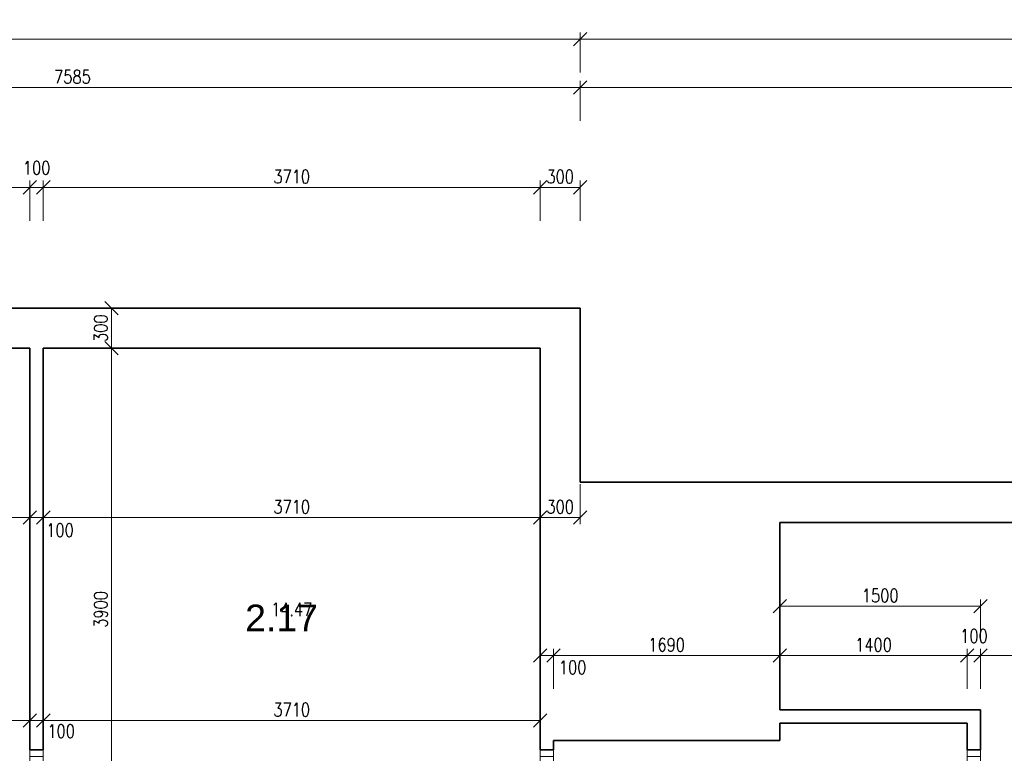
# Model space of a CAD drawing. Header units: millimetres. Extents: x -485339 to 350584, y -1189936 to 0.
# Tile 208 of 256: x 77869 to 85222, y -1079351 to -1073871. Entities that reach past the tile are written whole.
import ezdxf
from ezdxf.enums import TextEntityAlignment as Align

# ---------------------------------------------------------------- set-up
doc = ezdxf.new("R2010")
doc.units = ezdxf.units.MM
doc.header["$LTSCALE"] = 10
doc.layers.get('Defpoints').update_dxf_attribs({"color": 201})
for name, color, linetype, lineweight in [('St__otvory_dveře', 40, 'Continuous', 18), ('St_kóty', 132, 'Continuous', 18), ('St_plocha_místnosti', 250, 'Continuous', 18), ('St_čáry_obrys', 5, 'Continuous', 35)]:
    doc.layers.add(name, color=color, linetype=linetype, lineweight=lineweight)
doc.layers.add('St_plocha_místn', color=140, linetype='Continuous', lineweight=18, plot=False)
doc.styles.add('Andy', font='arial.ttf')
doc.styles.get("Standard").update_dxf_attribs({"font": 'simplex.shx', "width": 0.8})
doc.dimstyles.new('stavebníM50 vnitřní', dxfattribs={"dimtxt": 100, "dimasz": 100, "dimexe": 50, "dimexo": 100, "dimgap": 30, "dimtad": 1, "dimdec": 0, "dimtxsty": 'Standard', "dimblk": 'OBLIQUE', "dimcen": 2.5, "dimclrd": 256, "dimclre": 256, "dimclrt": 256, "dimadec": 0, "dimazin": 0, "dimtfac": 1, "dimtdec": 0, "dimtmove": 2, "dimatfit": 2, "dimldrblk": 'OBLIQUE', "dimfxl": 250, "dimfxlon": 1, "dimlwd": -1, "dimlwe": -1, "dimarcsym": 0})

# ---------------------------------------------------------------- blocks, each defined once
blk = doc.blocks.new('_OBLIQUE')
at = {"color": 0, "linetype": 'ByBlock'}
blk.add_line((-0.5, -0.5), (0.5, 0.5), dxfattribs=at)
blk = doc.blocks.new('*D6233')
at = {"layer": 'Defpoints', "color": 0}
for p in [(82055.3, -1074377.8), (74470.3, -1076025.7), (82055.3, -1076025.7)]:
    blk.add_point(p, dxfattribs=at)
at = {"layer": 'St_kóty'}
for p, q in [((74470.3, -1074627.8), (74470.3, -1074327.8)), ((74470.3, -1074377.8), (82055.3, -1074377.8)), ((82055.3, -1074627.8), (82055.3, -1074327.8))]:
    blk.add_line(p, q, dxfattribs=at)
at = {"layer": 'St_kóty', "linetype": 'ByBlock', "xscale": 100, "yscale": 100, "zscale": 100, "rotation": 180}
blk.add_blockref('_OBLIQUE', (74470.3, -1074377.8), dxfattribs=at)
at = {"layer": 'St_kóty', "linetype": 'ByBlock', "xscale": 100, "yscale": 100, "zscale": 100}
blk.add_blockref('_OBLIQUE', (82055.3, -1074377.8), dxfattribs=at)
at = {"layer": 'St_kóty', "insert": (78262.8, -1074297.8), "char_height": 100, "attachment_point": 5}
blk.add_mtext('7585', dxfattribs=at)
blk = doc.blocks.new('*D6234')
at = {"layer": 'Defpoints', "color": 0}
for p in [(92745.3, -1074377.8), (82055.3, -1076025.7), (92745.3, -1077725.7)]:
    blk.add_point(p, dxfattribs=at)
at = {"layer": 'St_kóty'}
for p, q in [((82055.3, -1074627.8), (82055.3, -1074327.8)), ((82055.3, -1074377.8), (92745.3, -1074377.8)), ((92745.3, -1074627.8), (92745.3, -1074327.8))]:
    blk.add_line(p, q, dxfattribs=at)
at = {"layer": 'St_kóty', "linetype": 'ByBlock', "xscale": 100, "yscale": 100, "zscale": 100, "rotation": 180}
blk.add_blockref('_OBLIQUE', (82055.3, -1074377.8), dxfattribs=at)
at = {"layer": 'St_kóty', "linetype": 'ByBlock', "xscale": 100, "yscale": 100, "zscale": 100}
blk.add_blockref('_OBLIQUE', (92745.3, -1074377.8), dxfattribs=at)
at = {"layer": 'St_kóty', "insert": (87400.3, -1074297.8), "char_height": 100, "attachment_point": 5}
blk.add_mtext('10690', dxfattribs=at)
blk = doc.blocks.new('*D6242')
at = {"layer": 'Defpoints', "color": 0}
for p in [(82055.3, -1074017.1), (71745.3, -1076025.7), (82055.3, -1076025.7)]:
    blk.add_point(p, dxfattribs=at)
at = {"layer": 'St_kóty'}
for p, q in [((71745.3, -1074267.1), (71745.3, -1073967.1)), ((71745.3, -1074017.1), (82055.3, -1074017.1)), ((82055.3, -1074267.1), (82055.3, -1073967.1))]:
    blk.add_line(p, q, dxfattribs=at)
at = {"layer": 'St_kóty', "linetype": 'ByBlock', "xscale": 100, "yscale": 100, "zscale": 100, "rotation": 180}
blk.add_blockref('_OBLIQUE', (71745.3, -1074017.1), dxfattribs=at)
at = {"layer": 'St_kóty', "linetype": 'ByBlock', "xscale": 100, "yscale": 100, "zscale": 100}
blk.add_blockref('_OBLIQUE', (82055.3, -1074017.1), dxfattribs=at)
at = {"layer": 'St_kóty', "insert": (76900.3, -1073937.1), "char_height": 100, "attachment_point": 5}
blk.add_mtext('10310', dxfattribs=at)
blk = doc.blocks.new('*D6243')
at = {"layer": 'Defpoints', "color": 0}
for p in [(97855, -1074017.1), (82055.3, -1076025.7), (97855, -1076637.5)]:
    blk.add_point(p, dxfattribs=at)
at = {"layer": 'St_kóty'}
for p, q in [((82055.3, -1074267.1), (82055.3, -1073967.1)), ((82055.3, -1074017.1), (97855, -1074017.1)), ((97855, -1074267.1), (97855, -1073967.1))]:
    blk.add_line(p, q, dxfattribs=at)
at = {"layer": 'St_kóty', "linetype": 'ByBlock', "xscale": 100, "yscale": 100, "zscale": 100, "rotation": 180}
blk.add_blockref('_OBLIQUE', (82055.3, -1074017.1), dxfattribs=at)
at = {"layer": 'St_kóty', "linetype": 'ByBlock', "xscale": 100, "yscale": 100, "zscale": 100}
blk.add_blockref('_OBLIQUE', (97855, -1074017.1), dxfattribs=at)
at = {"layer": 'St_kóty', "insert": (89955.1, -1073937.1), "char_height": 100, "attachment_point": 5}
blk.add_mtext('15800', dxfattribs=at)
blk = doc.blocks.new('*D6251')
at = {"layer": 'Defpoints', "color": 0}
for p in [(77945.3, -1075123.6), (75795.3, -1076325.7), (77945.3, -1076325.7)]:
    blk.add_point(p, dxfattribs=at)
at = {"layer": 'St_kóty'}
for p, q in [((75795.3, -1075373.6), (75795.3, -1075073.6)), ((75795.3, -1075123.6), (77945.3, -1075123.6)), ((77945.3, -1075373.6), (77945.3, -1075073.6))]:
    blk.add_line(p, q, dxfattribs=at)
at = {"layer": 'St_kóty', "linetype": 'ByBlock', "xscale": 100, "yscale": 100, "zscale": 100, "rotation": 180}
blk.add_blockref('_OBLIQUE', (75795.3, -1075123.6), dxfattribs=at)
at = {"layer": 'St_kóty', "linetype": 'ByBlock', "xscale": 100, "yscale": 100, "zscale": 100}
blk.add_blockref('_OBLIQUE', (77945.3, -1075123.6), dxfattribs=at)
at = {"layer": 'St_kóty', "insert": (76870.3, -1075043.6), "char_height": 100, "attachment_point": 5}
blk.add_mtext('2150', dxfattribs=at)
blk = doc.blocks.new('*D6252')
at = {"layer": 'Defpoints', "color": 0}
for p in [(78045.3, -1075123.6), (77945.3, -1076325.7), (78045.3, -1076325.7)]:
    blk.add_point(p, dxfattribs=at)
at = {"layer": 'St_kóty'}
for p, q in [((77945.3, -1075373.6), (77945.3, -1075073.6)), ((77945.3, -1075123.6), (78045.3, -1075123.6)), ((78045.3, -1075373.6), (78045.3, -1075073.6))]:
    blk.add_line(p, q, dxfattribs=at)
at = {"layer": 'St_kóty', "linetype": 'ByBlock', "xscale": 100, "yscale": 100, "zscale": 100, "rotation": 180}
blk.add_blockref('_OBLIQUE', (77945.3, -1075123.6), dxfattribs=at)
at = {"layer": 'St_kóty', "linetype": 'ByBlock', "xscale": 100, "yscale": 100, "zscale": 100}
blk.add_blockref('_OBLIQUE', (78045.3, -1075123.6), dxfattribs=at)
at = {"layer": 'St_kóty', "insert": (77995.3, -1074978.6), "char_height": 100, "attachment_point": 5}
blk.add_mtext('100', dxfattribs=at)
blk = doc.blocks.new('*D6253')
at = {"layer": 'Defpoints', "color": 0}
for p in [(81755.3, -1075123.6), (78045.3, -1076325.7), (81755.3, -1076325.7)]:
    blk.add_point(p, dxfattribs=at)
at = {"layer": 'St_kóty'}
for p, q in [((78045.3, -1075373.6), (78045.3, -1075073.6)), ((78045.3, -1075123.6), (81755.3, -1075123.6)), ((81755.3, -1075373.6), (81755.3, -1075073.6))]:
    blk.add_line(p, q, dxfattribs=at)
at = {"layer": 'St_kóty', "linetype": 'ByBlock', "xscale": 100, "yscale": 100, "zscale": 100, "rotation": 180}
blk.add_blockref('_OBLIQUE', (78045.3, -1075123.6), dxfattribs=at)
at = {"layer": 'St_kóty', "linetype": 'ByBlock', "xscale": 100, "yscale": 100, "zscale": 100}
blk.add_blockref('_OBLIQUE', (81755.3, -1075123.6), dxfattribs=at)
at = {"layer": 'St_kóty', "insert": (79900.3, -1075043.6), "char_height": 100, "attachment_point": 5}
blk.add_mtext('3710', dxfattribs=at)
blk = doc.blocks.new('*D6254')
at = {"layer": 'Defpoints', "color": 0}
for p in [(82055.3, -1075123.6), (82055.3, -1076025.7), (81755.3, -1076325.7)]:
    blk.add_point(p, dxfattribs=at)
at = {"layer": 'St_kóty'}
for p, q in [((81755.3, -1075373.6), (81755.3, -1075073.6)), ((81755.3, -1075123.6), (82055.3, -1075123.6)), ((82055.3, -1075373.6), (82055.3, -1075073.6))]:
    blk.add_line(p, q, dxfattribs=at)
at = {"layer": 'St_kóty', "linetype": 'ByBlock', "xscale": 100, "yscale": 100, "zscale": 100, "rotation": 180}
blk.add_blockref('_OBLIQUE', (81755.3, -1075123.6), dxfattribs=at)
at = {"layer": 'St_kóty', "linetype": 'ByBlock', "xscale": 100, "yscale": 100, "zscale": 100}
blk.add_blockref('_OBLIQUE', (82055.3, -1075123.6), dxfattribs=at)
at = {"layer": 'St_kóty', "insert": (81905.3, -1075043.6), "char_height": 100, "attachment_point": 5}
blk.add_mtext('300', dxfattribs=at)
blk = doc.blocks.new('*D6257')
at = {"layer": 'Defpoints', "color": 0}
for p in [(73445.3, -1078265.7), (77945.3, -1079105.6), (77945.3, -1079325.7)]:
    blk.add_point(p, dxfattribs=at)
at = {"layer": 'St_kóty'}
for p, q in [((73445.3, -1078855.6), (73445.3, -1079155.6)), ((77945.3, -1079225.7), (77945.3, -1079055.6)), ((73445.3, -1079105.6), (77945.3, -1079105.6))]:
    blk.add_line(p, q, dxfattribs=at)
at = {"layer": 'St_kóty', "linetype": 'ByBlock', "xscale": 100, "yscale": 100, "zscale": 100, "rotation": 180}
blk.add_blockref('_OBLIQUE', (73445.3, -1079105.6), dxfattribs=at)
at = {"layer": 'St_kóty', "linetype": 'ByBlock', "xscale": 100, "yscale": 100, "zscale": 100}
blk.add_blockref('_OBLIQUE', (77945.3, -1079105.6), dxfattribs=at)
at = {"layer": 'St_kóty', "insert": (75695.3, -1079025.6), "char_height": 100, "attachment_point": 5}
blk.add_mtext('4500', dxfattribs=at)
blk = doc.blocks.new('*D6258')
at = {"layer": 'Defpoints', "color": 0}
for p in [(78045.3, -1079104.6), (77945.3, -1079325.7), (78045.3, -1079325.7)]:
    blk.add_point(p, dxfattribs=at)
at = {"layer": 'St_kóty'}
for p, q in [((77945.3, -1079225.7), (77945.3, -1079054.6)), ((78045.3, -1079225.7), (78045.3, -1079054.6)), ((77945.3, -1079104.6), (78045.3, -1079104.6))]:
    blk.add_line(p, q, dxfattribs=at)
at = {"layer": 'St_kóty', "linetype": 'ByBlock', "xscale": 100, "yscale": 100, "zscale": 100, "rotation": 180}
blk.add_blockref('_OBLIQUE', (77945.3, -1079104.6), dxfattribs=at)
at = {"layer": 'St_kóty', "linetype": 'ByBlock', "xscale": 100, "yscale": 100, "zscale": 100}
blk.add_blockref('_OBLIQUE', (78045.3, -1079104.6), dxfattribs=at)
at = {"layer": 'St_kóty', "insert": (78178.1, -1079184.8), "char_height": 100, "attachment_point": 5}
blk.add_mtext('100', dxfattribs=at)
blk = doc.blocks.new('*D6259')
at = {"layer": 'Defpoints', "color": 0}
for p in [(81755.3, -1079104.6), (78045.3, -1079325.7), (81755.3, -1079325.7)]:
    blk.add_point(p, dxfattribs=at)
at = {"layer": 'St_kóty'}
for p, q in [((78045.3, -1079225.7), (78045.3, -1079054.6)), ((81755.3, -1079225.7), (81755.3, -1079054.6)), ((78045.3, -1079104.6), (81755.3, -1079104.6))]:
    blk.add_line(p, q, dxfattribs=at)
at = {"layer": 'St_kóty', "linetype": 'ByBlock', "xscale": 100, "yscale": 100, "zscale": 100, "rotation": 180}
blk.add_blockref('_OBLIQUE', (78045.3, -1079104.6), dxfattribs=at)
at = {"layer": 'St_kóty', "linetype": 'ByBlock', "xscale": 100, "yscale": 100, "zscale": 100}
blk.add_blockref('_OBLIQUE', (81755.3, -1079104.6), dxfattribs=at)
at = {"layer": 'St_kóty', "insert": (79900.3, -1079024.6), "char_height": 100, "attachment_point": 5}
blk.add_mtext('3710', dxfattribs=at)
blk = doc.blocks.new('*D6274')
at = {"layer": 'Defpoints', "color": 0}
for p in [(78045.3, -1076325.7), (78554.3, -1076325.7), (78755.3, -1080225.7)]:
    blk.add_point(p, dxfattribs=at)
at = {"layer": 'St_kóty'}
for p, q in [((78304.3, -1076325.7), (78604.3, -1076325.7)), ((78554.3, -1080225.7), (78554.3, -1076325.7)), ((78655.3, -1080225.7), (78504.3, -1080225.7))]:
    blk.add_line(p, q, dxfattribs=at)
at = {"layer": 'St_kóty', "linetype": 'ByBlock', "xscale": 100, "yscale": 100, "zscale": 100}
for p, rotation in [((78554.3, -1076325.7), 90), ((78554.3, -1080225.7), 270)]:
    blk.add_blockref('_OBLIQUE', p, dxfattribs=dict(at, rotation=rotation))
at = {"layer": 'St_kóty', "insert": (78474.3, -1078275.7), "char_height": 100, "attachment_point": 5, "rotation": 90}
blk.add_mtext('3900', dxfattribs=at)
blk = doc.blocks.new('*D6275')
at = {"layer": 'Defpoints', "color": 0}
for p in [(78045.3, -1076025.7), (78554.3, -1076025.7), (78045.3, -1076325.7)]:
    blk.add_point(p, dxfattribs=at)
at = {"layer": 'St_kóty'}
for p, q in [((78304.3, -1076025.7), (78604.3, -1076025.7)), ((78554.3, -1076325.7), (78554.3, -1076025.7)), ((78304.3, -1076325.7), (78604.3, -1076325.7))]:
    blk.add_line(p, q, dxfattribs=at)
at = {"layer": 'St_kóty', "linetype": 'ByBlock', "xscale": 100, "yscale": 100, "zscale": 100}
for p, rotation in [((78554.3, -1076025.7), 90), ((78554.3, -1076325.7), 270)]:
    blk.add_blockref('_OBLIQUE', p, dxfattribs=dict(at, rotation=rotation))
at = {"layer": 'St_kóty', "insert": (78474.3, -1076175.7), "char_height": 100, "attachment_point": 5, "rotation": 90}
blk.add_mtext('300', dxfattribs=at)
blk = doc.blocks.new('*D6277')
at = {"layer": 'Defpoints', "color": 0}
for p in [(77945.3, -1076325.7), (77945.3, -1077589.3), (73445.3, -1078265.7)]:
    blk.add_point(p, dxfattribs=at)
at = {"layer": 'St_kóty'}
for p, q in [((77945.3, -1077339.3), (77945.3, -1077639.3)), ((73445.3, -1077839.3), (73445.3, -1077539.3)), ((73445.3, -1077589.3), (77945.3, -1077589.3))]:
    blk.add_line(p, q, dxfattribs=at)
at = {"layer": 'St_kóty', "linetype": 'ByBlock', "xscale": 100, "yscale": 100, "zscale": 100, "rotation": 180}
blk.add_blockref('_OBLIQUE', (73445.3, -1077589.3), dxfattribs=at)
at = {"layer": 'St_kóty', "linetype": 'ByBlock', "xscale": 100, "yscale": 100, "zscale": 100}
blk.add_blockref('_OBLIQUE', (77945.3, -1077589.3), dxfattribs=at)
at = {"layer": 'St_kóty', "insert": (75695.3, -1077509.3), "char_height": 100, "attachment_point": 5}
blk.add_mtext('4500', dxfattribs=at)
blk = doc.blocks.new('*D6278')
at = {"layer": 'Defpoints', "color": 0}
for p in [(77945.3, -1076325.7), (78045.3, -1076325.7), (78045.3, -1077589.3)]:
    blk.add_point(p, dxfattribs=at)
at = {"layer": 'St_kóty'}
for p, q in [((77945.3, -1077339.3), (77945.3, -1077639.3)), ((78045.3, -1077339.3), (78045.3, -1077639.3)), ((77945.3, -1077589.3), (78045.3, -1077589.3))]:
    blk.add_line(p, q, dxfattribs=at)
at = {"layer": 'St_kóty', "linetype": 'ByBlock', "xscale": 100, "yscale": 100, "zscale": 100, "rotation": 180}
blk.add_blockref('_OBLIQUE', (77945.3, -1077589.3), dxfattribs=at)
at = {"layer": 'St_kóty', "linetype": 'ByBlock', "xscale": 100, "yscale": 100, "zscale": 100}
blk.add_blockref('_OBLIQUE', (78045.3, -1077589.3), dxfattribs=at)
at = {"layer": 'St_kóty', "insert": (78170, -1077684.1), "char_height": 100, "attachment_point": 5}
blk.add_mtext('100', dxfattribs=at)
blk = doc.blocks.new('*D6279')
at = {"layer": 'Defpoints', "color": 0}
for p in [(81755.3, -1076238.8), (78045.3, -1076325.7), (81755.3, -1077589.3)]:
    blk.add_point(p, dxfattribs=at)
at = {"layer": 'St_kóty'}
for p, q in [((78045.3, -1077339.3), (78045.3, -1077639.3)), ((81755.3, -1077339.3), (81755.3, -1077639.3)), ((78045.3, -1077589.3), (81755.3, -1077589.3))]:
    blk.add_line(p, q, dxfattribs=at)
at = {"layer": 'St_kóty', "linetype": 'ByBlock', "xscale": 100, "yscale": 100, "zscale": 100, "rotation": 180}
blk.add_blockref('_OBLIQUE', (78045.3, -1077589.3), dxfattribs=at)
at = {"layer": 'St_kóty', "linetype": 'ByBlock', "xscale": 100, "yscale": 100, "zscale": 100}
blk.add_blockref('_OBLIQUE', (81755.3, -1077589.3), dxfattribs=at)
at = {"layer": 'St_kóty', "insert": (79900.3, -1077509.3), "char_height": 100, "attachment_point": 5}
blk.add_mtext('3710', dxfattribs=at)
blk = doc.blocks.new('*D6280')
at = {"layer": 'Defpoints', "color": 0}
for p in [(82055.3, -1076025.7), (81755.3, -1076238.8), (82055.3, -1077589.3)]:
    blk.add_point(p, dxfattribs=at)
at = {"layer": 'St_kóty'}
for p, q in [((81755.3, -1077339.3), (81755.3, -1077639.3)), ((82055.3, -1077339.3), (82055.3, -1077639.3)), ((81755.3, -1077589.3), (82055.3, -1077589.3))]:
    blk.add_line(p, q, dxfattribs=at)
at = {"layer": 'St_kóty', "linetype": 'ByBlock', "xscale": 100, "yscale": 100, "zscale": 100, "rotation": 180}
blk.add_blockref('_OBLIQUE', (81755.3, -1077589.3), dxfattribs=at)
at = {"layer": 'St_kóty', "linetype": 'ByBlock', "xscale": 100, "yscale": 100, "zscale": 100}
blk.add_blockref('_OBLIQUE', (82055.3, -1077589.3), dxfattribs=at)
at = {"layer": 'St_kóty', "insert": (81905.3, -1077509.3), "char_height": 100, "attachment_point": 5}
blk.add_mtext('300', dxfattribs=at)
blk = doc.blocks.new('*D6281')
at = {"layer": 'Defpoints', "color": 0}
for p in [(81855.3, -1078619.7), (81755.3, -1079325.7), (81855.3, -1079325.7)]:
    blk.add_point(p, dxfattribs=at)
at = {"layer": 'St_kóty'}
for p, q in [((81755.3, -1078869.7), (81755.3, -1078569.7)), ((81855.3, -1078869.7), (81855.3, -1078569.7)), ((81755.3, -1078619.7), (81855.3, -1078619.7))]:
    blk.add_line(p, q, dxfattribs=at)
at = {"layer": 'St_kóty', "linetype": 'ByBlock', "xscale": 100, "yscale": 100, "zscale": 100, "rotation": 180}
blk.add_blockref('_OBLIQUE', (81755.3, -1078619.7), dxfattribs=at)
at = {"layer": 'St_kóty', "linetype": 'ByBlock', "xscale": 100, "yscale": 100, "zscale": 100}
blk.add_blockref('_OBLIQUE', (81855.3, -1078619.7), dxfattribs=at)
at = {"layer": 'St_kóty', "insert": (81998.1, -1078708.9), "char_height": 100, "attachment_point": 5}
blk.add_mtext('100', dxfattribs=at)
blk = doc.blocks.new('*D6282')
at = {"layer": 'Defpoints', "color": 0}
for p in [(83545.3, -1078619.7), (83545.3, -1079255.7), (81855.3, -1079325.7)]:
    blk.add_point(p, dxfattribs=at)
at = {"layer": 'St_kóty'}
for p, q in [((81855.3, -1078869.7), (81855.3, -1078569.7)), ((83545.3, -1078869.7), (83545.3, -1078569.7)), ((81855.3, -1078619.7), (83545.3, -1078619.7))]:
    blk.add_line(p, q, dxfattribs=at)
at = {"layer": 'St_kóty', "linetype": 'ByBlock', "xscale": 100, "yscale": 100, "zscale": 100, "rotation": 180}
blk.add_blockref('_OBLIQUE', (81855.3, -1078619.7), dxfattribs=at)
at = {"layer": 'St_kóty', "linetype": 'ByBlock', "xscale": 100, "yscale": 100, "zscale": 100}
blk.add_blockref('_OBLIQUE', (83545.3, -1078619.7), dxfattribs=at)
at = {"layer": 'St_kóty', "insert": (82700.3, -1078539.7), "char_height": 100, "attachment_point": 5}
blk.add_mtext('1690', dxfattribs=at)
blk = doc.blocks.new('*D6283')
at = {"layer": 'Defpoints', "color": 0}
for p in [(84945.3, -1078619.7), (84945.3, -1079125.7), (83545.3, -1079255.7)]:
    blk.add_point(p, dxfattribs=at)
at = {"layer": 'St_kóty'}
for p, q in [((83545.3, -1078869.7), (83545.3, -1078569.7)), ((84945.3, -1078869.7), (84945.3, -1078569.7)), ((83545.3, -1078619.7), (84945.3, -1078619.7))]:
    blk.add_line(p, q, dxfattribs=at)
at = {"layer": 'St_kóty', "linetype": 'ByBlock', "xscale": 100, "yscale": 100, "zscale": 100, "rotation": 180}
blk.add_blockref('_OBLIQUE', (83545.3, -1078619.7), dxfattribs=at)
at = {"layer": 'St_kóty', "linetype": 'ByBlock', "xscale": 100, "yscale": 100, "zscale": 100}
blk.add_blockref('_OBLIQUE', (84945.3, -1078619.7), dxfattribs=at)
at = {"layer": 'St_kóty', "insert": (84245.3, -1078539.7), "char_height": 100, "attachment_point": 5}
blk.add_mtext('1400', dxfattribs=at)
blk = doc.blocks.new('*D6284')
at = {"layer": 'Defpoints', "color": 0}
for p in [(85045.3, -1078619.7), (85045.3, -1079025.7), (84945.3, -1079125.7)]:
    blk.add_point(p, dxfattribs=at)
at = {"layer": 'St_kóty'}
for p, q in [((84945.3, -1078869.7), (84945.3, -1078569.7)), ((85045.3, -1078869.7), (85045.3, -1078569.7)), ((84945.3, -1078619.7), (85045.3, -1078619.7))]:
    blk.add_line(p, q, dxfattribs=at)
at = {"layer": 'St_kóty', "linetype": 'ByBlock', "xscale": 100, "yscale": 100, "zscale": 100, "rotation": 180}
blk.add_blockref('_OBLIQUE', (84945.3, -1078619.7), dxfattribs=at)
at = {"layer": 'St_kóty', "linetype": 'ByBlock', "xscale": 100, "yscale": 100, "zscale": 100}
blk.add_blockref('_OBLIQUE', (85045.3, -1078619.7), dxfattribs=at)
at = {"layer": 'St_kóty', "insert": (84995.3, -1078474.7), "char_height": 100, "attachment_point": 5}
blk.add_mtext('100', dxfattribs=at)
blk = doc.blocks.new('*D6285')
at = {"layer": 'Defpoints', "color": 0}
for p in [(92445.3, -1077625.7), (92445.3, -1078619.7), (85045.3, -1079025.7)]:
    blk.add_point(p, dxfattribs=at)
at = {"layer": 'St_kóty'}
for p, q in [((92445.3, -1078369.7), (92445.3, -1078669.7)), ((85045.3, -1078869.7), (85045.3, -1078569.7)), ((85045.3, -1078619.7), (92445.3, -1078619.7))]:
    blk.add_line(p, q, dxfattribs=at)
at = {"layer": 'St_kóty', "linetype": 'ByBlock', "xscale": 100, "yscale": 100, "zscale": 100, "rotation": 180}
blk.add_blockref('_OBLIQUE', (85045.3, -1078619.7), dxfattribs=at)
at = {"layer": 'St_kóty', "linetype": 'ByBlock', "xscale": 100, "yscale": 100, "zscale": 100}
blk.add_blockref('_OBLIQUE', (92445.3, -1078619.7), dxfattribs=at)
at = {"layer": 'St_kóty', "insert": (88745.3, -1078539.7), "char_height": 100, "attachment_point": 5}
blk.add_mtext('7400', dxfattribs=at)
blk = doc.blocks.new('*D6287')
at = {"layer": 'Defpoints', "color": 0}
for p in [(85045.3, -1078252.7), (83545.3, -1079025.7), (85045.3, -1079025.7)]:
    blk.add_point(p, dxfattribs=at)
at = {"layer": 'St_kóty'}
for p, q in [((83545.3, -1078502.7), (83545.3, -1078202.7)), ((85045.3, -1078502.7), (85045.3, -1078202.7)), ((83545.3, -1078252.7), (85045.3, -1078252.7))]:
    blk.add_line(p, q, dxfattribs=at)
at = {"layer": 'St_kóty', "linetype": 'ByBlock', "xscale": 100, "yscale": 100, "zscale": 100, "rotation": 180}
blk.add_blockref('_OBLIQUE', (83545.3, -1078252.7), dxfattribs=at)
at = {"layer": 'St_kóty', "linetype": 'ByBlock', "xscale": 100, "yscale": 100, "zscale": 100}
blk.add_blockref('_OBLIQUE', (85045.3, -1078252.7), dxfattribs=at)
at = {"layer": 'St_kóty', "insert": (84295.3, -1078172.7), "char_height": 100, "attachment_point": 5}
blk.add_mtext('1500', dxfattribs=at)
blk = doc.blocks.new('*D6296')
at = {"layer": 'Defpoints', "color": 0}
for p in [(85045.3, -1079025.7), (85824, -1079025.7), (85045.3, -1080675.7)]:
    blk.add_point(p, dxfattribs=at)
at = {"layer": 'St_kóty'}
for p, q in [((85574, -1079025.7), (85874, -1079025.7)), ((85824, -1080675.7), (85824, -1079025.7)), ((85574, -1080675.7), (85874, -1080675.7))]:
    blk.add_line(p, q, dxfattribs=at)
at = {"layer": 'St_kóty', "linetype": 'ByBlock', "xscale": 100, "yscale": 100, "zscale": 100}
for p, rotation in [((85824, -1079025.7), 90), ((85824, -1080675.7), 270)]:
    blk.add_blockref('_OBLIQUE', p, dxfattribs=dict(at, rotation=rotation))
at = {"layer": 'St_kóty', "insert": (85744, -1079850.7), "char_height": 100, "attachment_point": 5, "rotation": 90}
blk.add_mtext('1650', dxfattribs=at)
blk = doc.blocks.new('*D6297')
at = {"layer": 'Defpoints', "color": 0}
for p in [(83545.3, -1077625.7), (85824, -1077625.7), (85045.3, -1079025.7)]:
    blk.add_point(p, dxfattribs=at)
at = {"layer": 'St_kóty'}
for p, q in [((85574, -1077625.7), (85874, -1077625.7)), ((85824, -1079025.7), (85824, -1077625.7)), ((85574, -1079025.7), (85874, -1079025.7))]:
    blk.add_line(p, q, dxfattribs=at)
at = {"layer": 'St_kóty', "linetype": 'ByBlock', "xscale": 100, "yscale": 100, "zscale": 100}
for p, rotation in [((85824, -1077625.7), 90), ((85824, -1079025.7), 270)]:
    blk.add_blockref('_OBLIQUE', p, dxfattribs=dict(at, rotation=rotation))
at = {"layer": 'St_kóty', "insert": (85744, -1078325.7), "char_height": 100, "attachment_point": 5, "rotation": 90}
blk.add_mtext('1400', dxfattribs=at)

msp = doc.modelspace()

# ---------------------------------------------------------------- linework, layer by layer
at = {"layer": 'St__otvory_dveře', "ltscale": 2}
for points in [[(77945.3, -1079375.7), (77945.3, -1079325.7), (78045.3, -1079325.7), (78045.3, -1079375.7)], [(81856.1, -1079325.7), (81856.1, -1079375.7), (81756.1, -1079375.7), (81756.1, -1079325.7)], [(84945.3, -1079325.7), (84945.3, -1079375.7), (85045.3, -1079375.7), (85045.3, -1079325.7)]]:
    msp.add_lwpolyline(points, close=True, dxfattribs=at)
at = {"layer": 'St_plocha_místn'}
msp.add_lwpolyline([(75795.3, -1076325.7), (77945.3, -1076325.7), (77944.4, -1080225.7), (73445.3, -1080225.7)], dxfattribs=at)
for points in [[(78044.4, -1080225.6), (81755.3, -1080225.6), (81755.3, -1076325.7), (78044.4, -1076325.7)], [(85045.3, -1079025.7), (83545.3, -1079025.7), (83545.3, -1077625.7), (92445.3, -1077625.7), (92445.3, -1080675.7), (85045.3, -1080675.7)], [(81855.3, -1079255.7), (83545.3, -1079255.7), (83545.3, -1079125.7), (84945.3, -1079125.7), (84945.3, -1080675.7), (84647.3, -1080675.7), (84647.3, -1080875.7), (83545.3, -1080875.7), (83545.3, -1080225.7), (81855.3, -1080225.6)]]:
    msp.add_lwpolyline(points, close=True, dxfattribs=at)
at = {"layer": 'St_čáry_obrys', "ltscale": 2}
for points in [[(82055.3, -1076025.7), (74470.3, -1076025.7)], [(82055.3, -1077325.7), (82055.3, -1076025.7)], [(77945.3, -1076325.7), (75795.3, -1076325.7)], [(77945.3, -1079325.7), (77945.3, -1076325.7)], [(78045.3, -1079325.7), (78045.3, -1076325.7)], [(81755.3, -1076325.7), (78045.3, -1076325.7)], [(81755.3, -1079325.7), (81755.3, -1076325.7)], [(92745.3, -1077325.7), (82055.3, -1077325.7)], [(92445.3, -1077625.7), (83545.3, -1077625.7)], [(83545.3, -1079025.7), (83545.3, -1077625.7)], [(85045.3, -1079025.7), (83545.3, -1079025.7)], [(85045.3, -1079325.7), (85045.3, -1079025.7)], [(84945.3, -1079125.7), (83545.3, -1079125.7)], [(83545.3, -1079255.7), (83545.3, -1079125.7)], [(84945.3, -1079325.7), (84945.3, -1079125.7)], [(83545.3, -1079255.7), (81855.3, -1079255.7)], [(81855.3, -1079325.7), (81855.3, -1079255.7)], [(78045.3, -1079325.7), (77945.3, -1079325.7)], [(81855.3, -1079325.7), (81755.3, -1079325.7)]]:
    msp.add_lwpolyline(points, dxfattribs=at)
at = {"layer": 'St_čáry_obrys'}
msp.add_lwpolyline([(84945.3, -1079325.7), (85045.3, -1079325.7)], dxfattribs=at)

# ---------------------------------------------------------------- texts
at = {"layer": 'St_plocha_místn', "width": 0.8}
msp.add_text('14.47', height=100, dxfattribs=at).set_placement((79899.8, -1078275.7), align=Align.MIDDLE_CENTER)
at = {"layer": 'St_plocha_místnosti', "ltscale": 2, "style": 'Andy'}
msp.add_text('2.17', height=200, dxfattribs=at).set_placement((79552.5, -1078439.8))

# ---------------------------------------------------------------- dimensions: what is measured, and where the dimension line sits
at = {"layer": 'St_kóty'}
for base, p1, p2, picture, middle in [((82055.3, -1074017.1), (71745.3, -1076025.7), (82055.3, -1076025.7), '*D6242', (76900.3, -1073937.1)), ((97855, -1074017.1), (82055.3, -1076025.7), (97855, -1076637.5), '*D6243', (89955.1, -1073937.1)), ((82055.3, -1074377.8), (74470.3, -1076025.7), (82055.3, -1076025.7), '*D6233', (78262.8, -1074297.8)), ((92745.3, -1074377.8), (82055.3, -1076025.7), (92745.3, -1077725.7), '*D6234', (87400.3, -1074297.8)), ((77945.3, -1075123.6), (75795.3, -1076325.7), (77945.3, -1076325.7), '*D6251', (76870.3, -1075043.6)), ((78045.3, -1075123.6), (77945.3, -1076325.7), (78045.3, -1076325.7), '*D6252', (77995.3, -1074978.6)), ((81755.3, -1075123.6), (78045.3, -1076325.7), (81755.3, -1076325.7), '*D6253', (79900.3, -1075043.6)), ((82055.3, -1075123.6), (81755.3, -1076325.7), (82055.3, -1076025.7), '*D6254', (81905.3, -1075043.6)), ((82055.3, -1077589.3), (81755.3, -1076238.8), (82055.3, -1076025.7), '*D6280', (81905.3, -1077509.3)), ((81755.3, -1077589.3), (78045.3, -1076325.7), (81755.3, -1076238.8), '*D6279', (79900.3, -1077509.3)), ((77945.3, -1077589.3), (73445.3, -1078265.7), (77945.3, -1076325.7), '*D6277', (75695.3, -1077509.3)), ((92445.3, -1078619.7), (85045.3, -1079025.7), (92445.3, -1077625.7), '*D6285', (88745.3, -1078539.7)), ((85045.3, -1078252.7), (83545.3, -1079025.7), (85045.3, -1079025.7), '*D6287', (84295.3, -1078172.7)), ((77945.3, -1079105.6), (73445.3, -1078265.7), (77945.3, -1079325.7), '*D6257', (75695.3, -1079025.6)), ((85045.3, -1078619.7), (84945.3, -1079125.7), (85045.3, -1079025.7), '*D6284', (84995.3, -1078474.7)), ((83545.3, -1078619.7), (81855.3, -1079325.7), (83545.3, -1079255.7), '*D6282', (82700.3, -1078539.7)), ((84945.3, -1078619.7), (83545.3, -1079255.7), (84945.3, -1079125.7), '*D6283', (84245.3, -1078539.7)), ((81755.3, -1079104.6), (78045.3, -1079325.7), (81755.3, -1079325.7), '*D6259', (79900.3, -1079024.6))]:
    dim = msp.add_linear_dim(base=base, p1=p1, p2=p2, dimstyle='stavebníM50 vnitřní', dxfattribs=at)
    dim.commit()
    dim.dimension.update_dxf_attribs({"geometry": picture, "text_midpoint": middle})
for base, p1, p2, picture, middle in [((78554.3, -1076025.7), (78045.3, -1076325.7), (78045.3, -1076025.7), '*D6275', (78474.3, -1076175.7)), ((78554.3, -1076325.7), (78755.3, -1080225.7), (78045.3, -1076325.7), '*D6274', (78474.3, -1078275.7)), ((85824, -1077625.7), (85045.3, -1079025.7), (83545.3, -1077625.7), '*D6297', (85744, -1078325.7)), ((85824, -1079025.7), (85045.3, -1080675.7), (85045.3, -1079025.7), '*D6296', (85744, -1079850.7))]:
    dim = msp.add_linear_dim(base=base, p1=p1, p2=p2, angle=90, dimstyle='stavebníM50 vnitřní', dxfattribs=at)
    dim.commit()
    dim.dimension.update_dxf_attribs({"geometry": picture, "text_midpoint": middle})
for base, p1, p2, picture, middle in [((78045.3, -1077589.3), (77945.3, -1076325.7), (78045.3, -1076325.7), '*D6278', (78170, -1077684.1)), ((81855.3, -1078619.7), (81755.3, -1079325.7), (81855.3, -1079325.7), '*D6281', (81998.1, -1078708.9)), ((78045.3, -1079104.6), (77945.3, -1079325.7), (78045.3, -1079325.7), '*D6258', (78178.1, -1079184.8))]:
    dim = msp.add_linear_dim(base=base, p1=p1, p2=p2, dimstyle='stavebníM50 vnitřní', dxfattribs=at)
    dim.commit()
    dim.dimension.update_dxf_attribs({"geometry": picture, "text_midpoint": middle, "dimtype": 160})

doc.saveas('drawing.dxf')
